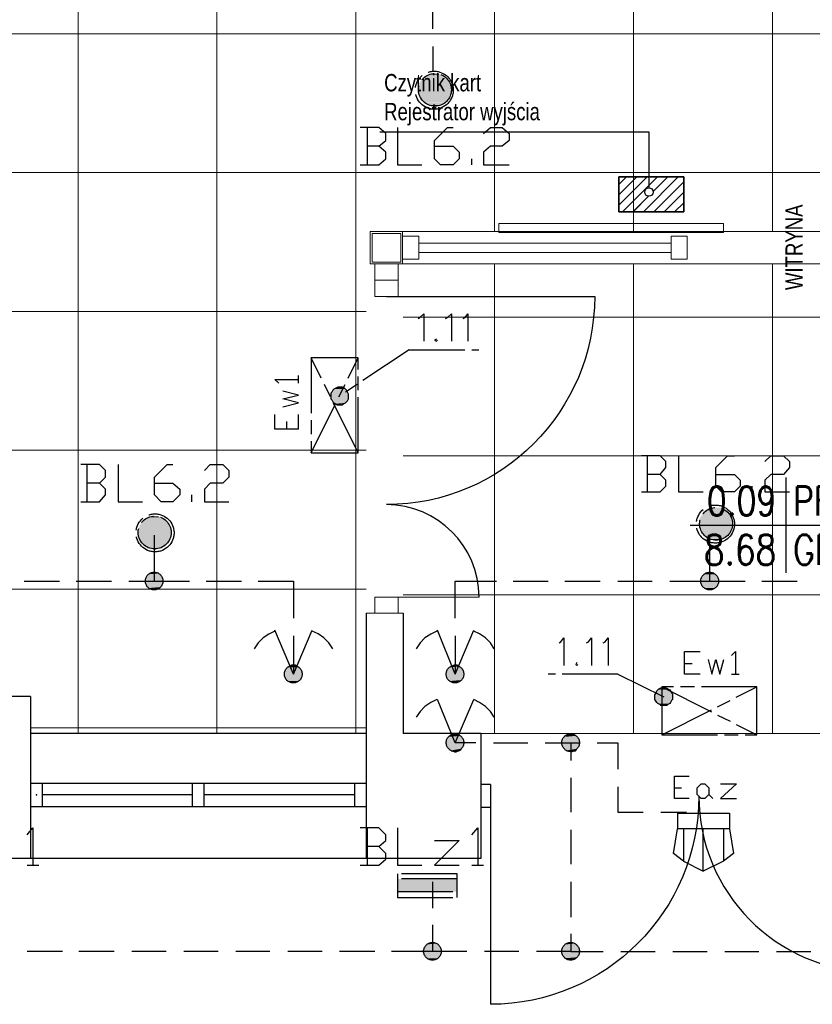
# Model space of a CAD drawing. Header units: millimetres. Extents: x 282377 to 1404227, y -783705 to 1038705.
# Tile 193 of 243: x 385786 to 386129, y 7108 to 7533. Entities that reach past the tile are written whole.
import ezdxf
from ezdxf.enums import TextEntityAlignment as Align

# ---------------------------------------------------------------- set-up
doc = ezdxf.new("R2010")
doc.units = ezdxf.units.MM
doc.linetypes.add('ACAD_ISO08W100', pattern=[36, 24, -3, 6, -3])
doc.layers.add('!!ELEKTRYKA', color=7, linetype='Continuous')
doc.styles.add('BIKTC', font='bikromsw.shx', dxfattribs={"width": 0.8})
doc.styles.add('ROMANS', font='romans', dxfattribs={"width": 0.7})

# ---------------------------------------------------------------- blocks, each defined once
blk = doc.blocks.new('bikmet')
blk.add_line((0, 1.65), (0, -1.65))
at = {"style": 'ROMANS', "width": 0.8}
blk.add_attdef('NRPOM', text='', height=1, dxfattribs=at).set_placement((-0.333, 0.333), align=Align.RIGHT)
blk.add_attdef('NWAPOM', (0.25, 0.333), '', height=1, dxfattribs=at)
blk.add_attdef('RAREA', text='', height=1.042, dxfattribs=at).set_placement((-0.333, -0.333), align=Align.TOP_RIGHT)
blk.add_attdef('PODLOGA', text='', height=1.042, dxfattribs=at).set_placement((0.25, -0.333), align=Align.TOP_LEFT)

msp = doc.modelspace()

# ---------------------------------------------------------------- hatches: boundary and pattern name
at = {"layer": '!!ELEKTRYKA'}
h = msp.add_hatch(dxfattribs=at)
h.set_pattern_fill('ANSI31', color=256)
h.set_pattern_definition([(45, (333837.3514, 41913.4356), (-2.24506403, 2.24506403), [])])
h.paths.add_polyline_path([(386058.39, 7465.22), (386058.39, 7460.57, -0.414214), (386060.24, 7458.72, -1), (386056.53, 7458.72, -0.414214), (386058.39, 7460.57), (386058.39, 7465.22), (386051.7, 7465.22), (386051.7, 7450.12), (386073.41, 7450.12), (386073.41, 7465.22)])
h.paths.add_polyline_path([(386051.7, 7465.22), (386045.34, 7465.22), (386045.34, 7450.12), (386051.7, 7450.12)])

# ---------------------------------------------------------------- linework, layer by layer
at = {"layer": '!!ELEKTRYKA', "color": 252, "lineweight": 15, "ltscale": 15}
for p, q in [((385811.7, 7996.62), (385811.7, 7224.62)), ((385871.7, 7996.62), (385871.7, 7224.62)), ((385931.7, 7996.62), (385931.7, 7224.62)), ((385991.7, 7996.62), (385991.7, 7441.62)), ((386051.7, 7996.62), (386051.7, 7441.62)), ((386111.7, 7996.62), (386111.7, 7441.62)), ((385384.7, 7527.12), (386561.2, 7527.12)), ((385384.7, 7467.12), (386561.2, 7467.12)), ((385951.95, 7441.62), (386377.95, 7441.62)), ((386377.95, 7427.62), (385951.95, 7427.62)), ((385991.7, 7427.62), (385991.7, 7224.62)), ((386051.7, 7427.62), (386051.7, 7224.62)), ((386111.7, 7427.62), (386111.7, 7224.62)), ((385384.7, 7407.12), (385936.2, 7407.12)), ((385952.2, 7404.62), (386345.7, 7404.62)), ((385384.7, 7347.12), (385936.2, 7347.12)), ((385952.2, 7344.62), (386379.95, 7344.62)), ((385384.7, 7287.12), (385936.2, 7287.12)), ((385952.2, 7284.62), (386379.95, 7284.62)), ((385791.2, 7227.12), (385936.2, 7227.12)), ((385985.7, 7224.62), (386160.2, 7224.62))]:
    msp.add_line(p, q, dxfattribs=at)
at = {"layer": '!!ELEKTRYKA', "color": 252}
for p, q in [((385942.11, 7484.69), (386058.39, 7484.69)), ((386058.39, 7484.69), (386058.39, 7460.57)), ((386045.34, 7465.22), (386045.34, 7450.12)), ((386073.41, 7465.22), (386045.34, 7465.22)), ((386045.34, 7465.22), (386073.41, 7465.22)), ((386045.34, 7450.12), (386045.34, 7465.22)), ((386073.41, 7450.12), (386073.41, 7465.22)), ((386073.41, 7465.22), (386073.41, 7450.12)), ((386045.34, 7450.12), (386073.41, 7450.12)), ((386073.41, 7450.12), (386045.34, 7450.12)), ((385936.2, 7276.62), (385936.2, 7170.62)), ((385952.2, 7276.62), (385952.2, 7224.62)), ((385791.2, 7240.62), (385749.2, 7240.62)), ((385791.2, 7240.62), (385791.2, 7170.62)), ((385936.2, 7224.62), (385791.2, 7224.62)), ((385985.7, 7224.62), (385952.2, 7224.62)), ((385985.7, 7224.62), (385985.7, 7170.62)), ((385791.2, 7203.12), (385791.2, 7193.12)), ((385791.2, 7203.12), (385791.2, 7193.12)), ((385936.2, 7203.12), (385791.2, 7203.12)), ((385796.2, 7203.12), (385796.2, 7193.12)), ((385861.2, 7193.12), (385861.2, 7203.12)), ((385866.2, 7193.12), (385866.2, 7203.12)), ((385931.2, 7203.12), (385931.2, 7193.12)), ((385936.2, 7203.12), (385936.2, 7193.12)), ((385989.95, 7202.62), (385985.7, 7202.62)), ((385989.95, 7202.62), (385989.95, 7192.62)), ((385861.2, 7198.12), (385796.2, 7198.12)), ((385931.2, 7198.12), (385866.2, 7198.12)), ((385989.95, 7197.62), (385989.95, 7107.62)), ((385791.2, 7193.12), (385936.2, 7193.12)), ((385989.95, 7192.62), (385985.7, 7192.62)), ((386080.11, 7192.62), (386079.81, 7192.62)), ((385985.7, 7170.62), (384524.7, 7170.62))]:
    msp.add_line(p, q, dxfattribs=at)
at = {"layer": '!!ELEKTRYKA'}
for p, q in [((385942.11, 7484.69), (386058.39, 7484.69)), ((386058.39, 7484.69), (386058.39, 7460.57)), ((386045.34, 7465.22), (386045.34, 7450.12)), ((386073.41, 7465.22), (386045.34, 7465.22)), ((386073.41, 7450.12), (386073.41, 7465.22)), ((386045.34, 7450.12), (386073.41, 7450.12))]:
    msp.add_line(p, q, dxfattribs=at)
at = {"layer": '!!ELEKTRYKA', "color": 252, "linetype": 'Continuous'}
for p, q in [((386045.34, 7461.95), (386048.61, 7465.22)), ((386051.7, 7463.82), (386053.1, 7465.22)), ((386051.7, 7459.33), (386057.59, 7465.22)), ((386055.96, 7450.12), (386071.06, 7465.22)), ((386058.39, 7461.53), (386062.08, 7465.22)), ((386060.23, 7458.89), (386066.57, 7465.22)), ((386045.34, 7457.46), (386051.7, 7463.82)), ((386051.7, 7454.84), (386058.39, 7461.53)), ((386060.45, 7450.12), (386073.41, 7463.08)), ((386045.34, 7452.97), (386051.7, 7459.33)), ((386051.7, 7450.35), (386058.22, 7456.87)), ((386064.94, 7450.12), (386073.41, 7458.59)), ((386046.97, 7450.12), (386051.7, 7454.84)), ((386069.43, 7450.12), (386073.41, 7454.1)), ((386051.46, 7450.12), (386051.7, 7450.35))]:
    msp.add_line(p, q, dxfattribs=at)
at = {"layer": '!!ELEKTRYKA', "color": 252, "lineweight": 20}
for p, q in [((385993.56, 7445.15), (386090.56, 7445.15)), ((385993.56, 7441.15), (385993.56, 7445.15)), ((386090.56, 7441.15), (386090.56, 7445.15)), ((385951.95, 7439.62), (385958.95, 7439.62)), ((385951.95, 7439.62), (385958.95, 7439.62)), ((385958.95, 7439.62), (385958.95, 7429.62)), ((385993.56, 7441.15), (386090.56, 7441.15)), ((386067.95, 7439.62), (386074.95, 7439.62)), ((386067.95, 7439.62), (386067.95, 7429.62)), ((386074.95, 7439.62), (386074.95, 7429.62)), ((385958.95, 7436.62), (386067.95, 7436.62)), ((385958.95, 7432.62), (386067.95, 7432.62)), ((385939.95, 7427.62), (385939.95, 7420.62)), ((385939.95, 7427.62), (385949.95, 7427.62)), ((385949.95, 7427.62), (385949.95, 7420.62)), ((385951.95, 7429.62), (385958.95, 7429.62)), ((386067.95, 7429.62), (386074.95, 7429.62)), ((385939.95, 7420.62), (385939.95, 7413.62)), ((385939.95, 7420.62), (385949.95, 7420.62)), ((385949.95, 7420.62), (385939.95, 7420.62)), ((385949.95, 7420.62), (385949.95, 7413.62)), ((385949.95, 7413.62), (385939.95, 7413.62)), ((385944.95, 7413.62), (386024.95, 7413.62)), ((385949.95, 7283.62), (385939.95, 7283.62)), ((385939.95, 7283.62), (385939.95, 7276.62)), ((385944.95, 7283.62), (385984.95, 7283.62)), ((385949.95, 7283.62), (385949.95, 7276.62)), ((385952.2, 7276.62), (385936.2, 7276.62)), ((385949.95, 7276.62), (385939.95, 7276.62))]:
    msp.add_line(p, q, dxfattribs=at)
at = {"layer": '!!ELEKTRYKA', "color": 252, "extrusion": (0, 0, -1)}
for p, q in [((385944.95, 7413.62), (386034.95, 7413.62)), ((385989.95, 7197.62), (385989.95, 7107.62))]:
    msp.add_line(p, q, dxfattribs=at)
at = {"layer": '!!ELEKTRYKA', "color": 7}
msp.add_line((386076.13, 7314.76), (386201.65, 7314.76), dxfattribs=at)
at = {"layer": '!!ELEKTRYKA', "color": 5, "linetype": 'ACAD_ISO08W100', "lineweight": -3}
for points in [[(385949.68, 7540.73), (385964.9, 7540.73), (385964.9, 7529.3)], [(385964.93, 7521.68), (385964.93, 7510.67)], [(385941.62, 7478.5), (385944.64, 7481.04), (385944.64, 7484), (385941.62, 7486.54), (385933.61, 7486.54)], [(385936.57, 7486.54), (385936.57, 7470.45)], [(385949.68, 7486.54), (385949.68, 7470.46), (385960.24, 7470.46)], [(385965.76, 7478.5), (385973.82, 7478.5), (385976.37, 7475.96), (385976.37, 7473), (385973.82, 7470.46), (385968.32, 7470.46), (385965.76, 7473), (385965.76, 7481.04), (385971.26, 7486.55), (385973.82, 7486.55)], [(385986.95, 7484.01), (385989.89, 7486.54), (385994.98, 7486.54), (385997.93, 7484.01), (385997.93, 7481.04), (385994.98, 7478.5), (385989.89, 7478.5), (385986.95, 7475.96), (385986.95, 7470.45), (385997.93, 7470.45)], [(385933.61, 7470.46), (385941.62, 7470.46), (385944.64, 7472.99), (385944.64, 7475.96), (385941.62, 7478.5), (385936.56, 7478.5)], [(385981.84, 7470.46), (385981.84, 7473)], [(386063.17, 7336.68), (386065.71, 7339.64), (386065.71, 7342.18), (386063.17, 7344.72), (386055.12, 7344.72)], [(386057.61, 7344.73), (386057.61, 7329.06)], [(386071.2, 7344.72), (386071.2, 7329.06), (386081.77, 7329.06)], [(386087.28, 7336.68), (386095.31, 7336.68), (386097.83, 7334.14), (386097.83, 7331.6), (386095.31, 7329.06), (386089.8, 7329.06), (386087.28, 7331.6), (386087.28, 7339.64), (386092.33, 7344.72), (386095.31, 7344.72)], [(386108.46, 7342.18), (386110.98, 7344.72), (386116.54, 7344.72), (386119.06, 7342.18), (386119.06, 7339.64), (386116.54, 7336.67), (386110.98, 7336.67), (386108.46, 7334.14), (386108.46, 7329.06), (386119.06, 7329.06)], [(385820.95, 7332.88), (385823.48, 7335.41), (385823.48, 7338.37), (385820.95, 7340.92), (385812.92, 7340.92)], [(385815.47, 7340.92), (385815.47, 7324.83)], [(385828.99, 7340.92), (385828.99, 7324.83), (385839.6, 7324.83)], [(385844.66, 7332.88), (385852.67, 7332.88), (385855.65, 7330.33), (385855.65, 7327.8), (385852.67, 7324.83), (385847.64, 7324.83), (385844.66, 7327.8), (385844.66, 7335.41), (385850.15, 7340.91), (385852.67, 7340.91)], [(385866.26, 7338.38), (385868.77, 7340.92), (385874.32, 7340.92), (385876.83, 7338.38), (385876.83, 7335.41), (385874.32, 7332.87), (385868.77, 7332.87), (385866.26, 7330.33), (385866.26, 7324.83), (385876.83, 7324.83)], [(385812.92, 7324.83), (385820.95, 7324.83), (385823.48, 7327.79), (385823.48, 7330.33), (385820.95, 7332.88), (385815.44, 7332.88)], [(386055.12, 7329.06), (386063.17, 7329.06), (386065.71, 7331.6), (386065.71, 7334.14), (386063.17, 7336.68), (386057.66, 7336.68)], [(386102.94, 7329.06), (386102.94, 7331.6)], [(385860.81, 7324.83), (385860.81, 7327.79)], [(385833.69, 7290.54), (385844.69, 7290.54), (385844.69, 7310.43)], [(386067.34, 7290.54), (386084.72, 7290.54), (386084.72, 7310.44)], [(385788.36, 7290.54), (385803.65, 7290.54)], [(385810.85, 7290.54), (385826.07, 7290.54)], [(385844.66, 7290.54), (385859.89, 7290.54)], [(385867.11, 7290.54), (385882.34, 7290.54)], [(385889.58, 7290.53), (385904.81, 7290.53), (385904.81, 7274.45)], [(385974.66, 7274.45), (385974.66, 7290.54), (385992.46, 7290.54)], [(385999.64, 7290.53), (386014.85, 7290.53)], [(386022.1, 7290.53), (386037.3, 7290.53)], [(386044.94, 7290.53), (386059.76, 7290.53)], [(386084.73, 7290.54), (386099.94, 7290.54)], [(386107.19, 7290.54), (386122.41, 7290.54)], [(385896.76, 7268.95), (385894.19, 7267.67), (385891.68, 7265.99), (385889.57, 7263.87), (385887.86, 7261.33)], [(385904.8, 7250.32), (385896.76, 7269.37)], [(385904.83, 7266.82), (385904.83, 7250.31), (385912.86, 7269.37)], [(385921.72, 7261.32), (385920.01, 7263.86), (385917.9, 7265.98), (385915.4, 7267.68), (385912.84, 7268.95)], [(385966.67, 7268.94), (385964.11, 7267.67), (385961.56, 7265.98), (385959.46, 7263.86), (385957.76, 7261.32)], [(385974.6, 7250.32), (385967, 7269.37)], [(385974.66, 7266.83), (385974.66, 7250.32), (385982.71, 7269.37)], [(385991.56, 7261.33), (385989.86, 7263.87), (385987.77, 7265.98), (385985.22, 7267.68), (385982.67, 7268.95)], [(385966.67, 7239.31), (385964.11, 7238.04), (385961.56, 7236.34), (385959.46, 7234.23), (385957.76, 7231.69)], [(385974.6, 7220.69), (385967, 7239.31)], [(385983.56, 7220.69), (385974.66, 7220.69), (385982.71, 7239.31)], [(385991.56, 7231.69), (385989.86, 7234.23), (385987.77, 7236.35), (385985.22, 7238.04), (385982.67, 7239.32)], [(385991.15, 7220.69), (386006, 7220.69)], [(386013.59, 7220.69), (386028.44, 7220.69)], [(386024.62, 7220.68), (386024.62, 7213.06)], [(386036.01, 7220.69), (386044.92, 7220.69), (386044.92, 7209.26)], [(386024.62, 7205.44), (386024.62, 7190.62)], [(386044.91, 7201.63), (386044.91, 7190.63), (386055.89, 7190.63)], [(386063.54, 7190.63), (386074.57, 7190.63)], [(385789.66, 7180.89), (385792.19, 7183.85), (385792.19, 7167.76)], [(385941.62, 7175.81), (385944.64, 7178.35), (385944.64, 7180.89), (385941.62, 7183.85), (385933.61, 7183.85)], [(385936.57, 7183.85), (385936.57, 7167.77)], [(385949.68, 7183.85), (385949.68, 7167.77), (385960.24, 7167.77)], [(385981.84, 7180.89), (385984.39, 7183.85), (385984.39, 7167.77)], [(386024.62, 7183), (386024.62, 7168.19)], [(385933.61, 7167.77), (385941.62, 7167.77), (385944.64, 7170.3), (385944.64, 7172.84), (385941.62, 7175.81), (385936.56, 7175.81)], [(385965.76, 7178.35), (385976.37, 7178.35), (385965.76, 7167.77), (385976.37, 7167.77)], [(385789.66, 7167.76), (385794.72, 7167.76)], [(385981.84, 7167.77), (385986.94, 7167.77)], [(385964.93, 7149.14), (385964.93, 7160.57)], [(386024.62, 7160.57), (386024.62, 7145.33)], [(385979.73, 7130.51), (385964.93, 7130.51), (385964.93, 7141.94)], [(386024.59, 7138.13), (386024.59, 7130.51), (386009.79, 7130.51)], [(385804.9, 7130.51), (385789.66, 7130.51)], [(385827.33, 7130.51), (385812.09, 7130.51)], [(385849.76, 7130.51), (385834.99, 7130.51)], [(385872.19, 7130.51), (385857.42, 7130.51)], [(385894.62, 7130.51), (385879.85, 7130.51)], [(385917.12, 7130.51), (385902.28, 7130.51)], [(385939.95, 7130.51), (385924.71, 7130.51)], [(385964.91, 7130.51), (385947.14, 7130.51)], [(386002.19, 7130.51), (385987.36, 7130.51)], [(386024.62, 7130.51), (386038.62, 7130.51)], [(386046.24, 7130.51), (386061.02, 7130.51)], [(386068.64, 7130.51), (386083.49, 7130.51)], [(386091.11, 7130.51), (386105.89, 7130.51)], [(386113.51, 7130.51), (386128.35, 7130.51)]]:
    msp.add_lwpolyline(points, dxfattribs=at)
at = {"layer": '!!ELEKTRYKA'}
msp.add_lwpolyline([(386045.34, 7465.22), (386073.41, 7465.22), (386073.41, 7450.12), (386045.34, 7450.12)], close=True, dxfattribs=at)
at = {"layer": '!!ELEKTRYKA', "color": 252, "lineweight": 20}
for points in [[(385937.95, 7441.62), (385951.95, 7441.62), (385951.95, 7427.62), (385937.95, 7427.62)], [(385938.75, 7440.82), (385951.15, 7440.82), (385951.15, 7428.42), (385938.75, 7428.42)]]:
    msp.add_lwpolyline(points, close=True, dxfattribs=at)
at = {"layer": '!!ELEKTRYKA', "color": 1, "linetype": 'ACAD_ISO08W100', "lineweight": -3}
for points in [[(385958.59, 7403.99), (385959.44, 7404.41), (385961.14, 7406.11), (385961.14, 7394.26)], [(385970.45, 7403.99), (385971.31, 7404.42), (385973.01, 7406.1), (385973.01, 7394.25)], [(385978.04, 7403.99), (385978.9, 7404.42), (385980.14, 7406.11), (385980.14, 7394.25)], [(385966.61, 7395.1), (385965.76, 7394.68), (385966.61, 7394.26), (385967.01, 7394.68)], [(385954.74, 7390.44), (385924.7, 7370.55)], [(385954.79, 7390.44), (385984.88, 7390.44)], [(385932.76, 7346), (385932.76, 7387.06), (385912.42, 7387.06), (385912.42, 7346), (385932.76, 7346), (385912.42, 7387.06)], [(385912.42, 7346), (385932.76, 7387.06)], [(385898.47, 7376.05), (385896.76, 7377.75), (385906.91, 7377.75)], [(385906.9, 7376.05), (385906.9, 7379.44)], [(385900.14, 7365.89), (385906.92, 7367.58), (385900.14, 7369.28), (385906.92, 7370.97), (385900.14, 7372.66)], [(385906.91, 7356.16), (385896.76, 7356.16), (385896.76, 7362.5)], [(385901.86, 7356.15), (385901.86, 7359.54)], [(385906.94, 7356.15), (385906.94, 7362.51)], [(386019.52, 7263.87), (386020.36, 7264.29), (386021.6, 7265.99), (386021.6, 7254.13)], [(386031.39, 7263.87), (386032.23, 7264.29), (386033.53, 7265.98), (386033.53, 7254.13)], [(386038.56, 7263.87), (386039.41, 7264.29), (386040.71, 7265.99), (386040.71, 7254.13)], [(386080.49, 7250.32), (386073.69, 7250.32), (386073.69, 7260.06), (386080.49, 7260.06)], [(386083.9, 7256.67), (386085.58, 7250.32), (386087.27, 7256.67), (386088.95, 7250.32), (386090.7, 7256.67)], [(386094.04, 7258.36), (386095.72, 7260.05), (386095.72, 7250.32)], [(386027.22, 7255.39), (386026.76, 7254.55), (386027.22, 7254.12), (386027.61, 7254.55)], [(386073.69, 7254.98), (386077.06, 7254.98)], [(386044.94, 7250.32), (386014.89, 7250.32)], [(386044.91, 7250.32), (386064.8, 7240.58)], [(386094.04, 7250.32), (386097.41, 7250.32)], [(386063.96, 7224.07), (386105.02, 7224.07), (386105.02, 7244.82), (386063.96, 7244.82), (386063.96, 7224.07), (386105.02, 7244.82)], [(386063.96, 7244.82), (386105.02, 7224.07)], [(386075.83, 7196.55), (386069.48, 7196.55), (386069.48, 7206.29), (386075.83, 7206.29)], [(386069.48, 7201.21), (386072.46, 7201.21)], [(386089.35, 7202.91), (386096.15, 7202.91), (386089.35, 7196.56), (386096.15, 7196.56)], [(386084.31, 7198.25), (386086, 7196.55)], [(386073.28, 7169.46), (386069.06, 7172.85), (386070.75, 7183.43)], [(386073.27, 7183.43), (386073.27, 7169.46), (386081.76, 7165.23)], [(386090.63, 7183.43), (386090.63, 7169.46), (386081.76, 7165.23), (386081.76, 7183.43)], [(386093.16, 7183.43), (386094.91, 7172.85), (386090.63, 7169.46)]]:
    msp.add_lwpolyline(points, dxfattribs=at)
for points in [[(385922.16, 7367.59), (385923.01, 7367.16), (385923.47, 7366.74), (385924.33, 7366.74), (385925.12, 7366.74), (385925.97, 7366.74), (385926.43, 7367.16), (385927.29, 7367.59), (385927.68, 7368.01), (385928.08, 7368.43), (385928.54, 7369.28), (385928.54, 7370.12), (385928.54, 7370.97), (385928.54, 7371.39), (385928.08, 7372.24), (385927.68, 7373.09), (385927.29, 7373.51), (385926.83, 7373.93), (385925.97, 7374.36), (385925.12, 7374.36), (385924.33, 7374.36), (385923.87, 7374.36), (385923.01, 7373.93), (385922.16, 7373.51), (385921.76, 7373.09), (385921.3, 7372.24), (385920.91, 7371.81), (385920.91, 7370.97), (385920.91, 7370.12), (385920.91, 7369.28), (385921.3, 7368.85), (385921.76, 7368.01)], [(386067.35, 7237.62), (386066.51, 7237.2), (386066.05, 7236.77), (386065.21, 7236.77), (386064.36, 7236.77), (386063.52, 7236.77), (386063.13, 7237.2), (386062.29, 7237.62), (386061.83, 7238.05), (386061.44, 7238.47), (386060.99, 7239.31), (386060.99, 7240.16), (386060.99, 7241), (386060.99, 7241.43), (386061.44, 7242.28), (386061.83, 7243.13), (386062.29, 7243.55), (386062.68, 7243.97), (386063.52, 7244.39), (386064.36, 7244.39), (386065.21, 7244.39), (386065.66, 7244.39), (386066.51, 7243.97), (386067.35, 7243.55), (386067.74, 7243.13), (386068.19, 7242.28), (386068.58, 7241.85), (386068.58, 7241), (386068.58, 7240.16), (386068.58, 7239.31), (386068.19, 7238.89), (386067.74, 7238.05)], [(386082.58, 7196.56), (386080.89, 7196.56), (386079.21, 7198.25), (386079.21, 7201.21), (386080.89, 7202.91), (386082.58, 7202.91), (386084.26, 7201.21), (386084.26, 7198.25)], [(386070.79, 7183.43), (386070.79, 7190.2), (386093.22, 7190.2), (386093.22, 7183.43)]]:
    msp.add_lwpolyline(points, close=True, dxfattribs=at)
at = {"layer": '!!ELEKTRYKA', "color": 5, "linetype": 'ACAD_ISO08W100', "lineweight": -3}
for points in [[(385949.68, 7153.8), (385975.52, 7153.8), (385975.52, 7163.96), (385949.68, 7163.96)], [(385949.68, 7156.34), (385975.52, 7156.34), (385975.52, 7161.84), (385949.68, 7161.84)]]:
    msp.add_lwpolyline(points, close=True, dxfattribs=at)
for centre, radius in [((385965.61, 7502.71), 8.21), ((385965.91, 7502.88), 7.09), ((386087.1, 7315.19), 8.22), ((386087.38, 7315.3), 7.11), ((385844.95, 7311.38), 8.21), ((385844.79, 7311.53), 7.1), ((385844.57, 7290.55), 3.82), ((385844.57, 7290.55), 3.82), ((386084.62, 7290.55), 3.83), ((386084.62, 7290.55), 3.83), ((385904.67, 7250.34), 3.83), ((385904.67, 7250.34), 3.83), ((385974.57, 7250.33), 3.82), ((385974.57, 7250.33), 3.82), ((385974.57, 7220.7), 3.82), ((385974.57, 7220.7), 3.82), ((386024.52, 7220.69), 3.82), ((386024.52, 7220.69), 3.82), ((385964.84, 7130.52), 3.83), ((385964.84, 7130.52), 3.83), ((386024.52, 7130.52), 3.82), ((386024.52, 7130.52), 3.82)]:
    msp.add_circle(centre, radius, dxfattribs=at)
at = {"layer": '!!ELEKTRYKA', "color": 252}
msp.add_circle((386058.39, 7458.72), 1.85, dxfattribs=at)
at = {"layer": '!!ELEKTRYKA'}
msp.add_circle((386058.39, 7458.72), 1.85, dxfattribs=at)
at = {"layer": '!!ELEKTRYKA', "color": 252, "extrusion": (0, 0, -1)}
for centre in [(-385944.95, 7413.62), (-385989.95, 7197.62)]:
    msp.add_arc(centre, 90, 180, 270, dxfattribs=at)
at = {"layer": '!!ELEKTRYKA', "color": 252}
for centre, radius, start, end in [((385944.95, 7283.62), 40, 0, 90), ((386155.95, 7197.62), 76, 180, 269.2145)]:
    msp.add_arc(centre, radius, start, end, dxfattribs=at)
msp.add_point((385793.7, 7198.12), dxfattribs=at)
at = {"layer": '!!ELEKTRYKA', "color": 5, "linetype": 'ACAD_ISO08W100', "lineweight": -3}
for points in [[(385960.22, 7507.29), (385971.69, 7506.86), (385959.83, 7506.86)], [(385960.63, 7507.72), (385971.25, 7507.29), (385960.24, 7507.29)], [(385960.24, 7507.29), (385971.25, 7507.29), (385971.64, 7506.87)], [(385961.05, 7508.14), (385970.81, 7507.72), (385960.66, 7507.72)], [(385960.66, 7507.72), (385970.81, 7507.72), (385971.27, 7507.29)], [(385961.53, 7508.56), (385970.44, 7508.13), (385961.14, 7508.13)], [(385961.14, 7508.13), (385970.44, 7508.13), (385970.9, 7507.71)], [(385962.4, 7508.98), (385970, 7508.56), (385961.55, 7508.56)], [(385961.55, 7508.56), (385970, 7508.56), (385970.46, 7508.13)], [(385962.77, 7509.4), (385969.13, 7508.98), (385962.38, 7508.98)], [(385962.38, 7508.98), (385969.13, 7508.98), (385969.98, 7508.56)], [(385962.79, 7509.41), (385968.69, 7509.41), (385969.15, 7508.98)], [(385964.06, 7509.83), (385967.86, 7509.41), (385963.21, 7509.41)], [(385964.11, 7509.82), (385967.51, 7509.82), (385967.9, 7509.4)], [(385958.98, 7504.75), (385973, 7504.32), (385958.59, 7504.32)], [(385958.59, 7504.32), (385973, 7503.47), (385958.59, 7503.47)], [(385958.59, 7504.32), (385973, 7504.32), (385973, 7503.47)], [(385958.59, 7503.47), (385973, 7503.06), (385958.59, 7503.06)], [(385958.59, 7503.47), (385973, 7503.47), (385973, 7503.06)], [(385958.59, 7503.06), (385973, 7502.2), (385958.59, 7502.2)], [(385958.59, 7503.06), (385973, 7503.06), (385973, 7502.2)], [(385959.39, 7506.02), (385972.56, 7505.59), (385959, 7505.59)], [(385959, 7505.59), (385972.56, 7504.75), (385959, 7504.75)], [(385959, 7505.59), (385972.56, 7505.59), (385972.56, 7504.75)], [(385959, 7504.75), (385972.56, 7504.75), (385972.96, 7504.33)], [(385959.81, 7506.86), (385972.12, 7506.02), (385959.41, 7506.02)], [(385959.41, 7506.02), (385972.12, 7506.02), (385972.52, 7505.59)], [(385959.83, 7506.86), (385971.69, 7506.86), (385972.08, 7506.02)], [(385958.59, 7502.2), (385973, 7501.36), (385958.59, 7501.36)], [(385958.59, 7502.2), (385973, 7502.2), (385973, 7501.36)], [(385958.59, 7501.36), (385972.54, 7500.94), (385958.98, 7500.94)], [(385958.59, 7501.36), (385973, 7501.36), (385972.54, 7500.94)], [(385959, 7500.94), (385972.56, 7500.09), (385959, 7500.09)], [(385959, 7500.94), (385972.56, 7500.94), (385972.56, 7500.09)], [(385959, 7500.09), (385972.1, 7499.67), (385959.39, 7499.67)], [(385959, 7500.09), (385972.56, 7500.09), (385972.1, 7499.67)], [(385959.41, 7499.67), (385971.67, 7498.82), (385959.81, 7498.82)], [(385959.41, 7499.67), (385972.12, 7499.67), (385971.67, 7498.82)], [(385959.83, 7498.83), (385971.23, 7498.4), (385960.22, 7498.4)], [(385959.83, 7498.83), (385971.69, 7498.83), (385971.23, 7498.4)], [(385960.24, 7498.4), (385970.85, 7497.98), (385960.63, 7497.98)], [(385960.24, 7498.4), (385971.25, 7498.4), (385970.85, 7497.98)], [(385960.66, 7497.98), (385970.42, 7497.56), (385961.05, 7497.56)], [(385960.66, 7497.98), (385970.81, 7497.98), (385970.42, 7497.56)], [(385961.14, 7497.55), (385970.05, 7497.12), (385961.53, 7497.12)], [(385961.14, 7497.55), (385970.44, 7497.55), (385970.05, 7497.12)], [(385961.55, 7497.13), (385969.15, 7496.7), (385962.4, 7496.7)], [(385961.55, 7497.13), (385970, 7497.13), (385969.15, 7496.7)], [(385962.38, 7496.7), (385968.73, 7496.28), (385962.77, 7496.28)], [(385962.38, 7496.7), (385969.13, 7496.7), (385968.73, 7496.28)], [(385963.21, 7496.28), (385967.47, 7495.86), (385964.06, 7495.86)], [(385963.21, 7496.28), (385967.86, 7496.28), (385967.47, 7495.86)], [(386082.19, 7320.17), (386092.74, 7319.75), (386081.35, 7319.75)], [(386082.63, 7320.59), (386092.34, 7320.17), (386082.17, 7320.17)], [(386082.17, 7320.17), (386092.34, 7320.17), (386092.73, 7319.75)], [(386083.04, 7321.02), (386091.91, 7320.6), (386082.59, 7320.6)], [(386082.59, 7320.6), (386091.91, 7320.6), (386092.3, 7320.17)], [(386083.46, 7321.44), (386091.03, 7321.02), (386083, 7321.02)], [(386083, 7321.02), (386091.03, 7321.02), (386091.87, 7320.6)], [(386084.33, 7321.86), (386090.67, 7321.44), (386083.48, 7321.44)], [(386083.48, 7321.44), (386090.67, 7321.44), (386091.13, 7321.01)], [(386084.77, 7322.28), (386090.27, 7321.86), (386084.31, 7321.86)], [(386084.31, 7321.86), (386090.27, 7321.86), (386090.66, 7321.44)], [(386084.73, 7322.28), (386089.39, 7322.28), (386090.23, 7321.86)], [(385839.19, 7315.94), (385851.05, 7315.09), (385838.79, 7315.09)], [(385839.6, 7316.36), (385850.67, 7315.94), (385839.21, 7315.94)], [(385839.21, 7315.94), (385850.67, 7315.94), (385851.07, 7315.09)], [(385840.02, 7316.78), (385850.22, 7316.36), (385839.62, 7316.36)], [(385839.62, 7316.36), (385850.22, 7316.36), (385850.62, 7315.93)], [(385840.9, 7317.21), (385849.38, 7316.78), (385840.03, 7316.78)], [(385840.03, 7316.78), (385849.38, 7316.78), (385850.17, 7316.36)], [(385841.26, 7317.63), (385848.88, 7317.21), (385840.86, 7317.21)], [(385840.86, 7317.21), (385848.88, 7317.21), (385849.34, 7316.78)], [(385842.14, 7318.06), (385848.5, 7317.63), (385841.28, 7317.63)], [(385841.28, 7317.63), (385848.5, 7317.63), (385848.89, 7317.21)], [(385842.17, 7318.05), (385848.07, 7318.05), (385848.53, 7317.63)], [(385843.45, 7318.47), (385847.22, 7318.05), (385842.59, 7318.05)], [(385843.42, 7318.48), (385846.4, 7318.48), (385847.26, 7318.05)], [(386080.56, 7318.05), (386094.1, 7317.2), (386080.1, 7317.2)], [(386080.1, 7317.2), (386094.1, 7316.78), (386080.1, 7316.78)], [(386080.1, 7317.2), (386094.1, 7317.2), (386094.1, 7316.78)], [(386080.1, 7316.78), (386094.1, 7315.93), (386080.1, 7315.93)], [(386080.1, 7316.78), (386094.1, 7316.78), (386094.1, 7315.93)], [(386080.1, 7315.93), (386094.48, 7315.51), (386080.1, 7315.51)], [(386080.1, 7315.93), (386094.1, 7315.93), (386094.48, 7315.51)], [(386080.97, 7318.47), (386093.67, 7318.05), (386080.52, 7318.05)], [(386080.52, 7318.05), (386093.67, 7318.05), (386094.06, 7317.2)], [(386081.38, 7319.32), (386093.63, 7318.47), (386080.93, 7318.47)], [(386080.93, 7318.47), (386093.63, 7318.47), (386093.63, 7318.05)], [(386081.35, 7319.75), (386093.2, 7319.32), (386081.35, 7319.32)], [(386081.35, 7319.75), (386092.74, 7319.75), (386093.2, 7319.32)], [(386081.35, 7319.32), (386093.2, 7319.32), (386093.65, 7318.48)], [(385838.29, 7314.25), (385851.88, 7313.4), (385837.9, 7313.4)], [(385837.9, 7313.4), (385851.88, 7312.55), (385837.9, 7312.55)], [(385837.9, 7313.4), (385851.88, 7313.4), (385851.88, 7312.55)], [(385837.9, 7312.55), (385851.88, 7312.13), (385837.9, 7312.13)], [(385837.9, 7312.55), (385851.88, 7312.55), (385851.88, 7312.13)], [(385837.9, 7312.13), (385851.88, 7311.28), (385837.9, 7311.28)], [(385837.9, 7312.13), (385851.88, 7312.13), (385851.88, 7311.28)], [(385838.71, 7315.09), (385851.03, 7314.67), (385838.31, 7314.67)], [(385838.31, 7314.67), (385851.43, 7314.24), (385838.31, 7314.24)], [(385838.31, 7314.67), (385851.03, 7314.67), (385851.43, 7314.24)], [(385838.31, 7314.24), (385851.43, 7314.24), (385851.83, 7313.4)], [(385838.79, 7315.09), (385851.05, 7315.09), (385851.05, 7314.66)], [(386080.1, 7315.51), (386094.1, 7314.66), (386080.1, 7314.66)], [(386080.1, 7315.51), (386094.48, 7315.51), (386094.1, 7314.66)], [(386080.1, 7314.66), (386094.1, 7313.81), (386080.1, 7313.81)], [(386080.1, 7314.66), (386094.1, 7314.66), (386094.1, 7313.81)], [(386080.1, 7313.81), (386094.1, 7313.39), (386080.1, 7313.39)], [(386080.1, 7313.81), (386094.1, 7313.81), (386094.1, 7313.39)], [(386080.1, 7313.39), (386093.64, 7312.54), (386080.56, 7312.54)], [(386080.1, 7313.39), (386094.1, 7313.39), (386093.64, 7312.54)], [(386080.52, 7312.55), (386093.67, 7312.12), (386080.97, 7312.12)], [(386080.52, 7312.55), (386093.67, 7312.55), (386093.67, 7312.12)], [(386080.93, 7312.12), (386093.24, 7311.28), (386081.38, 7311.28)], [(386080.93, 7312.12), (386093.63, 7312.12), (386093.24, 7311.28)], [(385837.9, 7311.28), (385851.88, 7310.86), (385837.9, 7310.86)], [(385837.9, 7311.28), (385851.88, 7311.28), (385851.88, 7310.86)], [(385837.9, 7310.86), (385851.88, 7310.01), (385837.9, 7310.01)], [(385837.9, 7310.86), (385851.88, 7310.86), (385851.88, 7310.01)], [(385837.9, 7310.01), (385851.88, 7309.59), (385837.9, 7309.59)], [(385837.9, 7310.01), (385851.88, 7310.01), (385851.88, 7309.59)], [(385837.9, 7309.59), (385851.41, 7308.74), (385838.29, 7308.74)], [(385837.9, 7309.59), (385851.88, 7309.59), (385851.41, 7308.74)], [(385838.31, 7308.74), (385851.03, 7308.32), (385838.31, 7308.32)], [(385838.31, 7308.74), (385851.43, 7308.74), (385851.03, 7308.32)], [(385838.31, 7308.32), (385851.03, 7307.47), (385838.71, 7307.47)], [(385838.31, 7308.32), (385851.03, 7308.32), (385851.03, 7307.47)], [(385838.79, 7307.47), (385850.65, 7307.04), (385839.19, 7307.04)], [(385838.79, 7307.47), (385851.05, 7307.47), (385850.65, 7307.04)], [(386081.35, 7311.28), (386092.74, 7310.86), (386081.35, 7310.86)], [(386081.35, 7311.28), (386093.2, 7311.28), (386092.74, 7310.86)], [(386081.35, 7310.86), (386092.36, 7310.44), (386082.19, 7310.44)], [(386081.35, 7310.86), (386092.74, 7310.86), (386092.36, 7310.44)], [(386082.17, 7310.44), (386091.89, 7310.01), (386082.63, 7310.01)], [(386082.17, 7310.44), (386092.34, 7310.44), (386091.89, 7310.01)], [(386082.59, 7310.01), (386091.07, 7309.59), (386083.04, 7309.59)], [(386082.59, 7310.01), (386091.91, 7310.01), (386091.07, 7309.59)], [(386083, 7309.59), (386090.64, 7309.17), (386083.46, 7309.17)], [(386083, 7309.59), (386091.03, 7309.59), (386090.64, 7309.17)], [(386083.48, 7309.16), (386090.28, 7308.74), (386084.33, 7308.74)], [(386083.48, 7309.16), (386090.67, 7309.16), (386090.28, 7308.74)], [(386084.73, 7308.74), (386088.94, 7308.32), (386085.57, 7308.32)], [(386084.73, 7308.74), (386089.39, 7308.74), (386088.94, 7308.32)], [(385839.21, 7307.05), (385850.2, 7306.62), (385839.6, 7306.62)], [(385839.21, 7307.05), (385850.67, 7307.05), (385850.2, 7306.62)], [(385839.62, 7306.63), (385849.36, 7305.78), (385840.02, 7305.78)], [(385839.62, 7306.63), (385850.22, 7306.63), (385849.36, 7305.78)], [(385840.03, 7305.77), (385848.91, 7305.36), (385840.9, 7305.36)], [(385840.03, 7305.77), (385849.38, 7305.77), (385848.91, 7305.36)], [(385841.28, 7305.36), (385848.03, 7304.93), (385842.14, 7304.93)], [(385841.28, 7305.36), (385848.5, 7305.36), (385848.03, 7304.93)], [(385842.17, 7304.93), (385847.27, 7304.5), (385842.57, 7304.5)], [(385842.17, 7304.93), (385848.07, 7304.93), (385847.27, 7304.5)], [(385843.83, 7304.51), (385845.55, 7304.51), (385845.09, 7304.08)], [(385848.48, 7292.23), (385840.86, 7291.38), (385848.48, 7291.38)], [(385848.48, 7292.23), (385841.26, 7292.23), (385840.86, 7291.38)], [(385848.48, 7291.38), (385840.86, 7290.54), (385848.48, 7290.54)], [(385848.48, 7291.38), (385840.86, 7291.38), (385840.86, 7290.54)], [(385848.48, 7290.54), (385840.86, 7290.11), (385848.48, 7290.11)], [(385848.48, 7290.54), (385840.86, 7290.54), (385840.86, 7290.11)], [(385848.03, 7292.65), (385841.28, 7292.23), (385848.5, 7292.23)], [(385848.03, 7292.65), (385841.67, 7292.65), (385841.28, 7292.23)], [(385847.66, 7293.5), (385841.76, 7292.65), (385848.12, 7292.65)], [(385847.66, 7293.5), (385842.16, 7293.5), (385841.76, 7292.65)], [(385846.81, 7293.92), (385842.17, 7293.5), (385847.67, 7293.5)], [(385846.81, 7293.92), (385842.57, 7293.92), (385842.17, 7293.5)], [(385846.43, 7294.35), (385842.59, 7293.92), (385846.83, 7293.92)], [(385846.43, 7294.35), (385843.45, 7294.35), (385842.59, 7293.92)], [(386088.12, 7292.23), (386080.93, 7291.38), (386088.57, 7291.38)], [(386088.12, 7292.23), (386081.38, 7292.23), (386080.93, 7291.38)], [(386088.57, 7291.38), (386080.93, 7290.54), (386088.57, 7290.54)], [(386088.57, 7291.38), (386080.93, 7291.38), (386080.93, 7290.54)], [(386088.57, 7290.54), (386080.93, 7290.11), (386088.57, 7290.11)], [(386088.57, 7290.54), (386080.93, 7290.54), (386080.93, 7290.11)], [(386088.15, 7292.65), (386081.35, 7292.23), (386088.15, 7292.23)], [(386088.15, 7292.65), (386081.8, 7292.65), (386081.35, 7292.23)], [(386087.26, 7293.5), (386081.76, 7292.65), (386088.11, 7292.65)], [(386087.26, 7293.5), (386082.21, 7293.5), (386081.76, 7292.65)], [(386086.84, 7293.92), (386082.17, 7293.5), (386087.23, 7293.5)], [(386086.84, 7293.92), (386082.63, 7293.92), (386082.17, 7293.5)], [(386086.41, 7294.35), (386082.59, 7293.92), (386086.8, 7293.92)], [(386086.41, 7294.35), (386083.43, 7294.35), (386082.59, 7293.92)], [(385848.48, 7290.11), (385840.86, 7290.11), (385841.26, 7289.27)], [(385848.5, 7290.12), (385841.28, 7289.27), (385848.5, 7289.27)], [(385848.5, 7289.27), (385841.28, 7288.42), (385848.03, 7288.42)], [(385848.5, 7289.27), (385841.28, 7289.27), (385841.28, 7288.42)], [(385848.03, 7288.42), (385841.28, 7288.42), (385841.67, 7288)], [(385848.12, 7288.42), (385841.76, 7287.99), (385847.66, 7287.99)], [(385847.66, 7287.99), (385841.76, 7287.99), (385842.62, 7287.57)], [(385847.69, 7287.99), (385842.59, 7287.57), (385847.22, 7287.57)], [(385847.22, 7287.57), (385842.59, 7287.57), (385842.99, 7287.15)], [(385847.24, 7287.57), (385843, 7287.15), (385846.38, 7287.15)], [(385846.38, 7287.15), (385843, 7287.15), (385843.86, 7286.73)], [(385846.35, 7287.15), (385843.83, 7286.73), (385845.95, 7286.73)], [(386088.57, 7290.11), (386080.93, 7289.27), (386088.57, 7289.27)], [(386088.57, 7290.11), (386080.93, 7290.11), (386080.93, 7289.27)], [(386088.57, 7289.27), (386080.93, 7289.27), (386081.38, 7288.42)], [(386088.53, 7289.27), (386081.35, 7288.42), (386088.15, 7288.42)], [(386088.15, 7288.42), (386081.35, 7288.42), (386081.8, 7287.99)], [(386088.11, 7288.42), (386081.76, 7287.99), (386087.72, 7287.99)], [(386087.72, 7287.99), (386081.76, 7287.99), (386082.21, 7287.57)], [(386087.68, 7288), (386082.17, 7287.58), (386087.23, 7287.58)], [(386087.23, 7287.58), (386082.17, 7287.58), (386083.02, 7287.15)], [(386087.21, 7287.58), (386083, 7287.15), (386086.37, 7287.15)], [(386086.37, 7287.15), (386083, 7287.15), (386083.84, 7286.73)], [(386086.42, 7287.15), (386083.9, 7286.72), (386086.04, 7286.72)], [(385908.15, 7252.01), (385900.97, 7251.59), (385908.61, 7251.59)], [(385908.15, 7252.01), (385901.36, 7252.01), (385900.97, 7251.59)], [(385907.38, 7253.28), (385901.45, 7252.85), (385907.77, 7252.85)], [(385907.38, 7253.28), (385902.31, 7253.28), (385901.45, 7252.85)], [(385907.77, 7252.85), (385901.45, 7252.01), (385908.23, 7252.01)], [(385907.77, 7252.85), (385901.45, 7252.85), (385901.45, 7252.01)], [(385906.95, 7253.71), (385902.28, 7253.28), (385907.35, 7253.28)], [(385906.95, 7253.71), (385902.67, 7253.71), (385902.28, 7253.28)], [(385906.05, 7254.13), (385902.69, 7253.7), (385906.91, 7253.7)], [(385906.05, 7254.13), (385903.55, 7254.13), (385902.69, 7253.7)], [(385905.63, 7254.56), (385903.52, 7254.13), (385906.09, 7254.13)], [(385905.63, 7254.56), (385903.91, 7254.56), (385903.52, 7254.13)], [(385978.46, 7252.01), (385970.87, 7251.59), (385978.46, 7251.59)], [(385978.46, 7252.01), (385971.26, 7252.01), (385970.87, 7251.59)], [(385978.09, 7252.86), (385971.28, 7252.01), (385978.48, 7252.01)], [(385978.09, 7252.86), (385971.68, 7252.86), (385971.28, 7252.01)], [(385977.65, 7253.28), (385971.7, 7252.86), (385978.04, 7252.86)], [(385977.65, 7253.28), (385972.09, 7253.28), (385971.7, 7252.86)], [(385976.76, 7253.71), (385972.11, 7253.28), (385977.61, 7253.28)], [(385976.76, 7253.71), (385972.5, 7253.71), (385972.11, 7253.28)], [(385976.32, 7254.13), (385972.52, 7253.7), (385976.78, 7253.7)], [(385976.32, 7254.13), (385973.38, 7254.13), (385972.52, 7253.7)], [(385975.45, 7254.56), (385973.35, 7254.13), (385976.3, 7254.13)], [(385975.45, 7254.56), (385974.2, 7254.56), (385973.35, 7254.13)], [(385908.61, 7251.59), (385900.97, 7250.75), (385908.61, 7250.75)], [(385908.61, 7251.59), (385900.97, 7251.59), (385900.97, 7250.75)], [(385908.61, 7250.75), (385900.97, 7249.9), (385908.61, 7249.9)], [(385908.61, 7250.75), (385900.97, 7250.75), (385900.97, 7249.9)], [(385908.61, 7249.9), (385900.97, 7249.05), (385908.61, 7249.05)], [(385908.61, 7249.9), (385900.97, 7249.9), (385900.97, 7249.05)], [(385908.61, 7249.05), (385900.97, 7249.05), (385901.36, 7248.63)], [(385908.63, 7249.05), (385901.45, 7248.62), (385908.23, 7248.62)], [(385908.23, 7248.62), (385901.45, 7248.62), (385901.84, 7247.78)], [(385908.19, 7248.62), (385901.86, 7247.78), (385907.79, 7247.78)], [(385907.79, 7247.78), (385901.86, 7247.78), (385902.26, 7247.35)], [(385907.81, 7247.78), (385902.28, 7247.36), (385907.35, 7247.36)], [(385978.46, 7251.59), (385970.87, 7250.74), (385978.46, 7250.74)], [(385978.46, 7251.59), (385970.87, 7251.59), (385970.87, 7250.74)], [(385978.46, 7250.74), (385970.87, 7249.89), (385978.46, 7249.89)], [(385978.46, 7250.74), (385970.87, 7250.74), (385970.87, 7249.89)], [(385978.46, 7249.89), (385970.87, 7249.89), (385971.26, 7249.05)], [(385978.48, 7249.9), (385971.28, 7249.05), (385978.48, 7249.05)], [(385978.48, 7249.05), (385971.28, 7248.62), (385978.09, 7248.62)], [(385978.48, 7249.05), (385971.28, 7249.05), (385971.28, 7248.62)], [(385978.09, 7248.62), (385971.28, 7248.62), (385971.68, 7247.78)], [(385978.04, 7248.62), (385971.7, 7247.78), (385977.65, 7247.78)], [(385977.65, 7247.78), (385971.7, 7247.78), (385972.55, 7247.36)], [(385977.63, 7247.78), (385972.52, 7247.36), (385977.17, 7247.36)], [(385907.35, 7247.36), (385902.28, 7247.36), (385903.13, 7246.93)], [(385907.32, 7247.36), (385903.11, 7246.93), (385906.46, 7246.93)], [(385906.09, 7246.94), (385903.52, 7246.94), (385904.38, 7246.51)], [(385906.06, 7246.94), (385904.35, 7246.51), (385905.2, 7246.51)], [(385977.17, 7247.36), (385972.52, 7247.36), (385972.92, 7246.93)], [(385977.19, 7247.35), (385972.94, 7246.94), (385976.34, 7246.94)], [(385975.93, 7246.93), (385973.84, 7246.93), (385974.23, 7246.51)], [(385975.95, 7246.93), (385974.25, 7246.5), (385975.1, 7246.5)], [(385978.09, 7222.8), (385971.28, 7221.95), (385978.48, 7221.95)], [(385978.09, 7222.8), (385971.68, 7222.8), (385971.28, 7221.95)], [(385977.65, 7223.23), (385971.7, 7222.8), (385978.04, 7222.8)], [(385977.65, 7223.23), (385972.09, 7223.23), (385971.7, 7222.8)], [(385976.76, 7223.65), (385972.11, 7223.23), (385977.61, 7223.23)], [(385976.76, 7223.65), (385972.5, 7223.65), (385972.11, 7223.23)], [(385976.32, 7224.07), (385972.52, 7223.65), (385976.78, 7223.65)], [(385976.32, 7224.07), (385973.38, 7224.07), (385972.52, 7223.65)], [(385975.45, 7224.5), (385973.35, 7224.07), (385976.3, 7224.07)], [(385975.45, 7224.5), (385974.2, 7224.5), (385973.35, 7224.07)], [(386028.02, 7222.8), (386021.24, 7221.95), (386028.41, 7221.95)], [(386028.02, 7222.8), (386021.63, 7222.8), (386021.24, 7221.95)], [(386027.58, 7223.23), (386021.66, 7222.8), (386027.97, 7222.8)], [(386027.58, 7223.23), (386022.11, 7223.23), (386021.66, 7222.8)], [(386026.69, 7223.65), (386022.07, 7223.22), (386027.54, 7223.22)], [(386026.69, 7223.65), (386022.46, 7223.65), (386022.07, 7223.22)], [(386026.26, 7224.07), (386022.48, 7223.65), (386026.72, 7223.65)], [(386026.26, 7224.07), (386023.33, 7224.07), (386022.48, 7223.65)], [(386025.46, 7224.5), (386023.31, 7224.07), (386026.31, 7224.07)], [(386025.46, 7224.5), (386024.16, 7224.5), (386023.31, 7224.07)], [(385978.46, 7221.95), (385970.87, 7221.53), (385978.46, 7221.53)], [(385978.46, 7221.95), (385971.26, 7221.95), (385970.87, 7221.53)], [(385978.46, 7221.53), (385970.87, 7220.68), (385978.46, 7220.68)], [(385978.46, 7221.53), (385970.87, 7221.53), (385970.87, 7220.68)], [(385978.46, 7220.68), (385970.87, 7219.83), (385978.46, 7219.83)], [(385978.46, 7220.68), (385970.87, 7220.68), (385970.87, 7219.83)], [(385978.46, 7219.83), (385970.87, 7219.83), (385971.26, 7219.41)], [(385978.48, 7219.84), (385971.28, 7219.41), (385978.48, 7219.41)], [(385978.48, 7219.41), (385971.28, 7218.57), (385978.09, 7218.57)], [(385978.48, 7219.41), (385971.28, 7219.41), (385971.28, 7218.57)], [(385978.09, 7218.57), (385971.28, 7218.57), (385971.68, 7218.14)], [(385978.04, 7218.57), (385971.7, 7218.14), (385977.65, 7218.14)], [(385977.65, 7218.14), (385971.7, 7218.14), (385972.55, 7217.3)], [(385977.63, 7218.15), (385972.52, 7217.3), (385977.17, 7217.3)], [(386028.45, 7221.95), (386020.83, 7221.53), (386028.45, 7221.53)], [(386028.45, 7221.95), (386021.22, 7221.95), (386020.83, 7221.53)], [(386028.45, 7221.53), (386020.83, 7220.68), (386028.84, 7220.68)], [(386028.45, 7221.53), (386020.83, 7221.53), (386020.83, 7220.68)], [(386028.84, 7220.68), (386020.83, 7219.84), (386028.45, 7219.84)], [(386028.84, 7220.68), (386020.83, 7220.68), (386020.83, 7219.84)], [(386028.45, 7219.84), (386020.83, 7219.84), (386021.22, 7219.41)], [(386028.41, 7219.83), (386021.24, 7219.41), (386028.41, 7219.41)], [(386028.41, 7219.41), (386021.24, 7218.56), (386028.02, 7218.56)], [(386028.41, 7219.41), (386021.24, 7219.41), (386021.24, 7218.56)], [(386028.02, 7218.56), (386021.24, 7218.56), (386021.63, 7218.14)], [(386027.97, 7218.57), (386021.66, 7218.15), (386027.58, 7218.15)], [(386027.58, 7218.15), (386021.66, 7218.15), (386022.5, 7217.3)], [(386027.56, 7218.14), (386022.48, 7217.3), (386027.11, 7217.3)], [(385977.17, 7217.3), (385972.52, 7217.3), (385972.92, 7216.88)], [(385977.19, 7217.3), (385972.94, 7216.88), (385976.34, 7216.88)], [(385975.93, 7216.87), (385973.84, 7216.87), (385974.23, 7216.45)], [(385975.95, 7216.87), (385974.25, 7216.45), (385975.1, 7216.45)], [(386027.11, 7217.3), (386022.48, 7217.3), (386022.88, 7216.87)], [(386027.13, 7217.3), (386022.9, 7216.88), (386026.74, 7216.88)], [(386025.94, 7216.87), (386023.8, 7216.87), (386024.64, 7216.45)], [(386025.93, 7216.87), (386024.62, 7216.45), (386025.01, 7216.45)], [(385949.68, 7161.84), (385975.52, 7156.34), (385949.68, 7156.34)], [(385949.68, 7161.84), (385975.52, 7161.84), (385975.52, 7156.34)], [(385967.45, 7133.47), (385961.55, 7132.63), (385967.91, 7132.63)], [(385967.45, 7133.47), (385961.95, 7133.47), (385961.55, 7132.63)], [(385967.08, 7133.9), (385961.97, 7133.48), (385967.47, 7133.48)], [(385967.08, 7133.9), (385962.82, 7133.9), (385961.97, 7133.48)], [(385966.2, 7134.32), (385962.79, 7133.9), (385967.05, 7133.9)], [(385966.2, 7134.32), (385963.19, 7134.32), (385962.79, 7133.9)], [(386027.58, 7133.48), (386021.66, 7132.63), (386027.97, 7132.63)], [(386027.58, 7133.48), (386022.11, 7133.48), (386021.66, 7132.63)], [(386026.69, 7133.9), (386022.07, 7133.48), (386027.54, 7133.48)], [(386026.69, 7133.9), (386022.46, 7133.9), (386022.07, 7133.48)], [(386026.26, 7134.32), (386022.48, 7133.9), (386026.72, 7133.9)], [(386026.26, 7134.32), (386023.33, 7134.32), (386022.48, 7133.9)], [(385968.71, 7131.36), (385960.66, 7130.51), (385968.71, 7130.51)], [(385968.71, 7131.36), (385961.05, 7131.36), (385960.66, 7130.51)], [(385968.71, 7130.51), (385960.66, 7130.51), (385961.05, 7130.09)], [(385967.89, 7132.63), (385961.14, 7132.2), (385968.34, 7132.2)], [(385967.89, 7132.63), (385961.53, 7132.63), (385961.14, 7132.2)], [(385968.34, 7132.2), (385961.14, 7131.36), (385968.74, 7131.36)], [(385968.34, 7132.2), (385961.14, 7132.2), (385961.14, 7131.36)], [(385968.74, 7130.51), (385961.14, 7130.08), (385968.74, 7130.08)], [(385968.74, 7130.08), (385961.14, 7129.24), (385968.34, 7129.24)], [(385968.74, 7130.08), (385961.14, 7130.08), (385961.14, 7129.24)], [(385968.34, 7129.24), (385961.14, 7129.24), (385961.53, 7128.39)], [(385968.3, 7129.24), (385961.55, 7128.4), (385968.3, 7128.4)], [(386028.45, 7132.2), (386020.83, 7131.36), (386028.45, 7131.36)], [(386028.45, 7132.2), (386021.22, 7132.2), (386020.83, 7131.36)], [(386028.45, 7131.36), (386020.83, 7130.51), (386028.84, 7130.51)], [(386028.45, 7131.36), (386020.83, 7131.36), (386020.83, 7130.51)], [(386028.84, 7130.51), (386020.83, 7130.09), (386028.45, 7130.09)], [(386028.84, 7130.51), (386020.83, 7130.51), (386020.83, 7130.09)], [(386028.45, 7130.09), (386020.83, 7130.09), (386021.22, 7129.24)], [(386028.02, 7132.63), (386021.24, 7132.2), (386028.41, 7132.2)], [(386028.02, 7132.63), (386021.63, 7132.63), (386021.24, 7132.2)], [(386028.41, 7130.09), (386021.24, 7129.24), (386028.41, 7129.24)], [(386028.41, 7129.24), (386021.24, 7128.39), (386028.02, 7128.39)], [(386028.41, 7129.24), (386021.24, 7129.24), (386021.24, 7128.39)], [(385968.3, 7128.4), (385961.55, 7128.4), (385961.95, 7127.97)], [(385968.32, 7128.39), (385961.97, 7127.97), (385967.86, 7127.97)], [(385967.86, 7127.97), (385961.97, 7127.97), (385962.36, 7127.55)], [(385967.88, 7127.97), (385962.38, 7127.55), (385967.03, 7127.55)], [(385967.03, 7127.55), (385962.38, 7127.55), (385962.77, 7127.12)], [(385967.05, 7127.55), (385962.79, 7127.13), (385966.59, 7127.13)], [(385966.59, 7127.13), (385962.79, 7127.13), (385963.65, 7126.7)], [(385966.57, 7127.12), (385963.62, 7126.71), (385965.72, 7126.71)], [(386028.02, 7128.39), (386021.24, 7128.39), (386021.63, 7127.97)], [(386027.97, 7128.4), (386021.66, 7127.97), (386027.58, 7127.97)], [(386027.58, 7127.97), (386021.66, 7127.97), (386022.5, 7127.55)], [(386027.56, 7127.97), (386022.48, 7127.55), (386027.11, 7127.55)], [(386027.11, 7127.55), (386022.48, 7127.55), (386022.88, 7127.12)], [(386027.13, 7127.55), (386022.9, 7127.13), (386026.74, 7127.13)], [(386026.74, 7127.13), (386022.9, 7127.13), (386023.74, 7126.7)], [(386026.79, 7127.12), (386023.8, 7126.7), (386025.94, 7126.7)]]:
    msp.add_solid(points, dxfattribs=at)
at = {"layer": '!!ELEKTRYKA', "color": 1, "linetype": 'ACAD_ISO08W100', "lineweight": -3}
for points in [[(385928.08, 7372.66), (385920.91, 7371.81), (385928.54, 7371.81)], [(385928.08, 7372.66), (385921.3, 7372.66), (385920.91, 7371.81)], [(385928.54, 7371.81), (385920.91, 7370.97), (385928.54, 7370.97)], [(385928.54, 7371.81), (385920.91, 7371.81), (385920.91, 7370.97)], [(385927.7, 7373.09), (385921.32, 7372.66), (385928.1, 7372.66)], [(385927.7, 7373.09), (385921.72, 7373.09), (385921.32, 7372.66)], [(385927.26, 7373.51), (385921.74, 7373.09), (385927.65, 7373.09)], [(385927.26, 7373.51), (385922.13, 7373.51), (385921.74, 7373.09)], [(385926.36, 7373.94), (385922.15, 7373.52), (385927.21, 7373.52)], [(385926.36, 7373.94), (385923.01, 7373.94), (385922.15, 7373.52)], [(385925.94, 7374.36), (385922.98, 7373.94), (385926.4, 7373.94)], [(385925.94, 7374.36), (385923.83, 7374.36), (385922.98, 7373.94)], [(385928.54, 7370.97), (385920.91, 7370.54), (385928.54, 7370.54)], [(385928.54, 7370.97), (385920.91, 7370.97), (385920.91, 7370.54)], [(385928.54, 7370.54), (385920.91, 7369.7), (385928.54, 7369.7)], [(385928.54, 7370.54), (385920.91, 7370.54), (385920.91, 7369.7)], [(385928.54, 7369.7), (385920.91, 7369.7), (385921.3, 7368.85)], [(385928.49, 7369.7), (385921.32, 7368.85), (385928.49, 7368.85)], [(385928.49, 7368.85), (385921.32, 7368.85), (385921.72, 7368.43)], [(385928.51, 7368.85), (385921.74, 7368.43), (385928.11, 7368.43)], [(385928.11, 7368.43), (385921.74, 7368.43), (385922.13, 7367.59)], [(385928.07, 7368.43), (385922.15, 7367.58), (385927.67, 7367.58)], [(385927.67, 7367.58), (385922.15, 7367.58), (385922.55, 7367.16)], [(385927.63, 7367.58), (385922.56, 7367.16), (385926.77, 7367.16)], [(385926.77, 7367.16), (385922.56, 7367.16), (385923.42, 7366.74)], [(385926.88, 7367.16), (385923.46, 7366.74), (385926.42, 7366.74)], [(386067.4, 7243.54), (386061.89, 7243.12), (386067.79, 7243.12)], [(386067.4, 7243.54), (386062.34, 7243.54), (386061.89, 7243.12)], [(386066.52, 7243.97), (386062.3, 7243.55), (386067.36, 7243.55)], [(386066.52, 7243.97), (386063.14, 7243.97), (386062.3, 7243.55)], [(386065.66, 7244.39), (386063.13, 7243.97), (386066.5, 7243.97)], [(386065.66, 7244.39), (386063.58, 7244.39), (386063.13, 7243.97)], [(386068.19, 7242.28), (386060.99, 7241.85), (386068.58, 7241.85)], [(386068.19, 7242.28), (386061.44, 7242.28), (386060.99, 7241.85)], [(386068.58, 7241.85), (386060.99, 7241), (386068.58, 7241)], [(386068.58, 7241.85), (386060.99, 7241.85), (386060.99, 7241)], [(386068.58, 7241), (386060.99, 7240.16), (386068.58, 7240.16)], [(386068.58, 7241), (386060.99, 7241), (386060.99, 7240.16)], [(386068.58, 7240.16), (386060.99, 7239.74), (386068.58, 7239.74)], [(386068.58, 7240.16), (386060.99, 7240.16), (386060.99, 7239.74)], [(386068.58, 7239.74), (386060.99, 7238.89), (386068.19, 7238.89)], [(386068.58, 7239.74), (386060.99, 7239.74), (386060.99, 7238.89)], [(386067.83, 7243.12), (386061.47, 7242.27), (386068.22, 7242.27)], [(386067.83, 7243.12), (386061.93, 7243.12), (386061.47, 7242.27)], [(386068.19, 7238.89), (386060.99, 7238.89), (386061.44, 7238.47)], [(386068.22, 7238.89), (386061.47, 7238.47), (386067.83, 7238.47)], [(386067.83, 7238.47), (386061.47, 7238.47), (386062.32, 7237.62)], [(386067.82, 7238.47), (386062.3, 7237.62), (386067.36, 7237.62)], [(386067.36, 7237.62), (386062.3, 7237.62), (386062.75, 7237.19)], [(386067.39, 7237.62), (386062.71, 7237.19), (386066.93, 7237.19)], [(386066.93, 7237.19), (386062.71, 7237.19), (386063.17, 7236.77)], [(386066.96, 7237.2), (386063.13, 7236.77), (386066.11, 7236.77)]]:
    msp.add_solid(points, dxfattribs=at)

# ---------------------------------------------------------------- block references
at = {"layer": '!!ELEKTRYKA', "color": 18, "true_color": 0x000000, "xscale": 12.5, "yscale": 12.5, "zscale": 12.5}
msp.add_blockref('bikmet', (386117.54, 7314.76), dxfattribs=at).add_auto_attribs({'NRPOM': '0.09', 'NWAPOM': 'PRZEDSIONEK', 'RAREA': '8.68', 'PODLOGA': 'GRES'})

# ---------------------------------------------------------------- texts
at = {"layer": '!!ELEKTRYKA', "color": 252, "style": 'BIKTC', "width": 0.8}
for s, rotation, p in [('Czytnik kart', 360, (385943.95, 7502.22)), ('Rejestrator wyjścia', 360, (385943.95, 7489.72)), ('WITRYNA', 90, (386124.86, 7416.32))]:
    msp.add_text(s, height=7.5, rotation=rotation, dxfattribs=at).set_placement(p)

doc.saveas('drawing.dxf')
